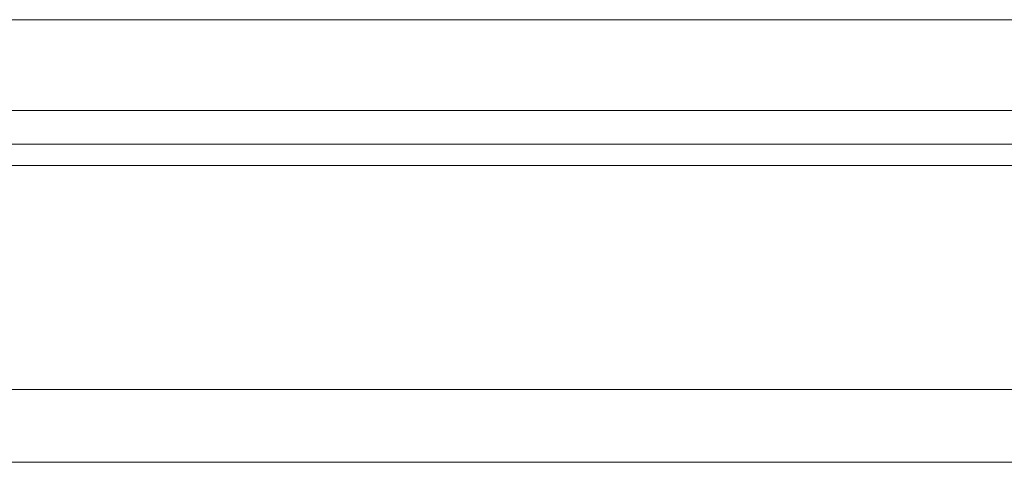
# Model space of a CAD drawing. Header units: millimetres. Extents: x 369 to 708, y 90 to 211.
# Tile 34 of 54: x 618.02 to 634.27, y 110.45 to 117.75. Entities that reach past the tile are written whole.
import ezdxf

# ---------------------------------------------------------------- set-up
doc = ezdxf.new("R2010")
doc.units = ezdxf.units.MM
doc.layers.add('OUT', color=3, linetype='Continuous')

msp = doc.modelspace()

# ---------------------------------------------------------------- linework, layer by layer
at = {"layer": 'OUT', "color": 0, "linetype": 'Continuous', "lineweight": 15}
for p, q in [((599.532, 117.752), (638.208, 117.752)), ((574.87, 116.252), (662.87, 116.252)), ((694.87, 115.699), (546.444, 115.699)), ((674.87, 115.345), (546.389, 115.345)), ((694.87, 111.652), (545.267, 111.652)), ((674.87, 110.452), (508.87, 110.452))]:
    msp.add_line(p, q, dxfattribs=at)

doc.saveas('drawing.dxf')
